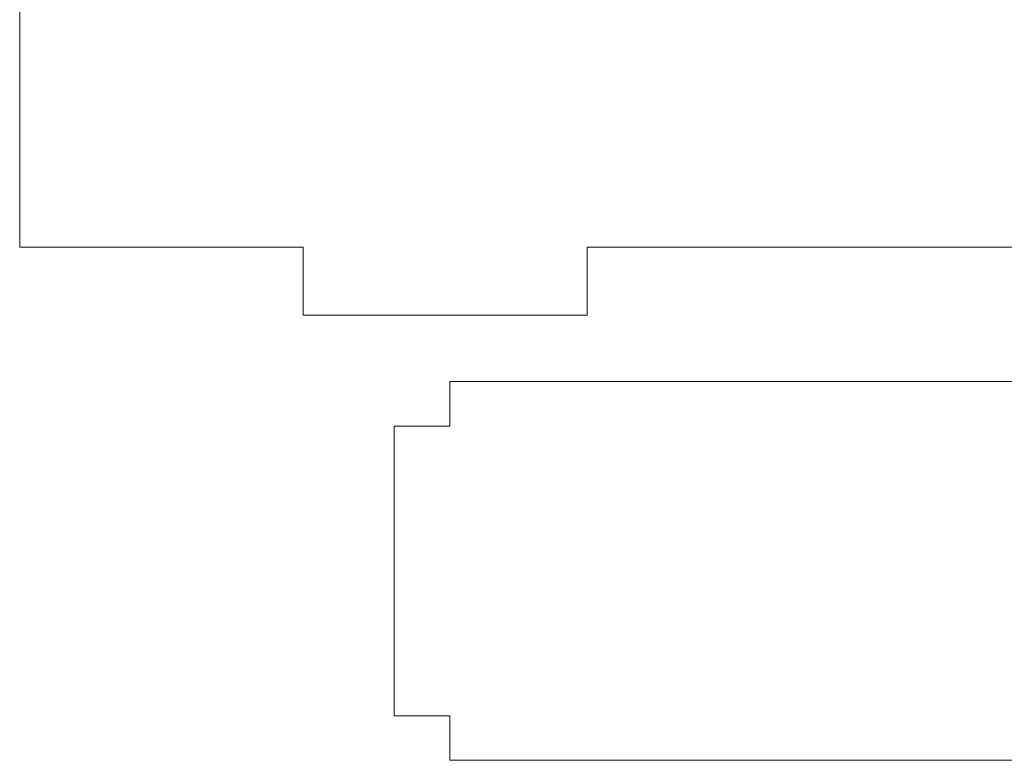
# Model space of a CAD drawing. Header units: millimetres. Extents: x -285 to 176, y -252 to 158.
# Tile 5 of 256: x -279 to -227, y -26 to 13. Entities that reach past the tile are written whole.
import ezdxf

# ---------------------------------------------------------------- set-up
doc = ezdxf.new("R2010")
doc.units = ezdxf.units.MM
doc.header["$MEASUREMENT"] = 0
doc.layers.add('Layer 1', color=7, linetype='Continuous')

msp = doc.modelspace()

# ---------------------------------------------------------------- linework, layer by layer
at = {"layer": 'Layer 1', "color": 1, "lineweight": 9}
for points in [[(-263.8512, 0.94), (-263.8512, 0.94), (-278.8302, 0.94), (-278.8302, 0.94), (-278.8302, 0.94), (-278.8302, 0.94), (-278.8302, 71.3439), (-278.8302, 71.3439), (-278.8302, 71.3439), (-278.8302, 71.3439), (-174.8278, 71.3439), (-174.8278, 71.3439), (-174.8278, 71.3439), (-174.8278, 71.3439), (-174.8278, 0.94), (-174.8278, 0.94), (-174.8278, 0.94), (-174.8278, 0.94), (-190.3006, 0.94), (-190.3006, 0.94), (-190.3006, 0.94), (-190.3006, 0.94), (-190.3006, -2.6583), (-190.3006, -2.6583), (-190.3006, -2.6583), (-190.3006, -2.6583), (-205.3007, -2.6583), (-205.3007, -2.6583), (-205.3007, -2.6583), (-205.3007, -2.6583), (-205.3007, 0.94), (-205.3007, 0.94), (-205.3007, 0.94), (-205.3007, 0.94), (-248.8511, 0.94), (-248.8511, 0.94), (-248.8511, 0.94), (-248.8511, 0.94), (-248.8511, -2.6583), (-248.8511, -2.6583), (-248.8511, -2.6583), (-248.8511, -2.6583), (-263.8512, -2.6583), (-263.8512, -2.6583), (-263.8512, -2.6583), (-263.8512, -2.6583), (-263.8512, 0.94), (-263.8512, 0.94)], [(-193.1158, -8.5179), (-193.1158, -8.5179), (-190.2054, -8.5179), (-190.2054, -8.5179), (-190.2054, -8.5179), (-190.2054, -8.5179), (-190.2054, -23.8179), (-190.2054, -23.8179), (-190.2054, -23.8179), (-190.2054, -23.8179), (-193.1158, -23.8179), (-193.1158, -23.8179), (-193.1158, -23.8179), (-193.1158, -23.8179), (-193.1158, -26.1674), (-193.1158, -26.1674), (-193.1158, -26.1674), (-193.1158, -26.1674), (-256.1148, -26.1674), (-256.1148, -26.1674), (-256.1148, -26.1674), (-256.1148, -26.1674), (-256.1148, -23.8179), (-256.1148, -23.8179), (-256.1148, -23.8179), (-256.1148, -23.8179), (-259.0534, -23.8179), (-259.0534, -23.8179), (-259.0534, -23.8179), (-259.0534, -23.8179), (-259.0534, -8.5179), (-259.0534, -8.5179), (-259.0534, -8.5179), (-259.0534, -8.5179), (-256.1148, -8.5179), (-256.1148, -8.5179), (-256.1148, -8.5179), (-256.1148, -8.5179), (-256.1148, -6.1684), (-256.1148, -6.1684), (-256.1148, -6.1684), (-256.1148, -6.1684), (-193.1158, -6.1684), (-193.1158, -6.1684), (-193.1158, -6.1684), (-193.1158, -6.1684), (-193.1158, -8.5179), (-193.1158, -8.5179)]]:
    msp.add_open_spline(points, degree=3, knots=[0, 0, 0, 0, 0.0769231, 0.0769231, 0.0769231, 0.0769231, 0.1538462, 0.1538462, 0.1538462, 0.1538462, 0.2307692, 0.2307692, 0.2307692, 0.2307692, 0.3076923, 0.3076923, 0.3076923, 0.3076923, 0.3846154, 0.3846154, 0.3846154, 0.3846154, 0.4615385, 0.4615385, 0.4615385, 0.4615385, 0.5384615, 0.5384615, 0.5384615, 0.5384615, 0.6153846, 0.6153846, 0.6153846, 0.6153846, 0.6923077, 0.6923077, 0.6923077, 0.6923077, 0.7692308, 0.7692308, 0.7692308, 0.7692308, 0.8461538, 0.8461538, 0.8461538, 0.8461538, 1, 1, 1, 1], dxfattribs=at)

doc.saveas('drawing.dxf')
